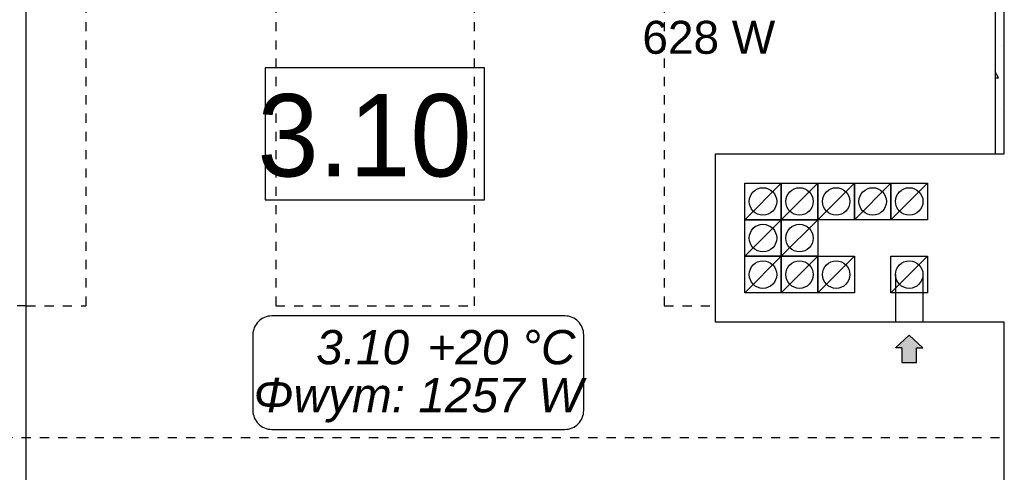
# Model space of a CAD drawing. Header units: millimetres. Extents: x 45180 to 119519, y 31297 to 302414.
# Tile 91 of 97: x 92864 to 98250, y 249520 to 251993. Entities that reach past the tile are written whole.
import ezdxf
from ezdxf.lldxf.tags import DXFTag

# ---------------------------------------------------------------- set-up
doc = ezdxf.new("R2010")
doc.units = ezdxf.units.MM
doc.header["$MEASUREMENT"] = 0
doc.linetypes.add('Hidden Line', pattern=[100, 50, -50])
for name, color, linetype in [('#podkład', 252, 'Continuous'), ('IS_Opisy_działek_Therm', 7, 'SOLID'), ('IS_Text_Konstrukcji', 7, 'Continuous')]:
    doc.layers.add(name, color=color, linetype=linetype)
doc.styles.add('GENERATED_STYLE_4', font='txt')
doc.styles.get("Standard").update_dxf_attribs({"font": 'arial.ttf', "bigfont": 'BIGFONT.SHX'})
tags = doc.linetypes.add('SOLID', pattern=[10, 10, 0]).pattern_tags.tags
tags[6:7] = [DXFTag(74, 4), DXFTag(75, 0), DXFTag(340, '0'), DXFTag(46, 0.0), DXFTag(50, 0.0), DXFTag(44, 0.0), DXFTag(45, 0.0)]
tags[4:5] = [DXFTag(74, 4), DXFTag(75, 0), DXFTag(340, '0'), DXFTag(46, 0.0), DXFTag(50, 0.0), DXFTag(44, 0.0), DXFTag(45, 0.0)]

msp = doc.modelspace()

# ---------------------------------------------------------------- linework, layer by layer
at = {"layer": '#podkład', "linetype": 'Continuous'}
for p, q in [((92900, 249390), (92900, 252680)), ((98200, 252705), (98200, 251260)), ((98250, 251260), (98250, 252705)), ((98250, 251260), (98250, 252680)), ((98235.4, 251849.4), (98235.4, 251849.4)), ((95407.5, 251729.1), (94207.5, 251729.1)), ((94207.5, 251729.1), (94207.5, 251009.1)), ((95407.5, 251009.1), (95407.5, 251729.1)), ((98218.7, 251675.5), (98200, 251707.9)), ((98200, 251675.5), (98218.7, 251675.5)), ((98235.4, 251510), (98235.4, 251510)), ((96670, 251260), (98250, 251260)), ((96670, 250340), (96670, 251260)), ((98200, 251260), (98250, 251260)), ((96830, 250900), (96830, 251100)), ((96830, 251100), (97030, 251100)), ((96830, 250900), (97030, 251100)), ((97030, 251100), (97030, 250900)), ((97030, 250900), (97030, 251100)), ((97030, 251100), (97230, 251100)), ((97030, 250900), (97230, 251100)), ((97230, 250900), (97230, 251100)), ((97230, 251100), (97430, 251100)), ((97230, 250900), (97430, 251100)), ((97230, 251100), (97230, 250900)), ((97430, 251100), (97430, 250900)), ((97430, 250900), (97430, 251100)), ((97430, 251100), (97630, 251100)), ((97430, 250900), (97630, 251100)), ((97630, 250900), (97630, 251100)), ((97630, 250900), (97830, 251100)), ((97630, 251100), (97830, 251100)), ((97630, 251100), (97630, 250900)), ((97830, 251100), (97830, 250900)), ((94207.5, 251009.1), (95407.5, 251009.1)), ((97030, 250900), (96830, 250900)), ((96830, 250700), (96830, 250900)), ((96830, 250900), (97030, 250900)), ((96830, 250700), (97030, 250900)), ((97030, 250700), (97030, 250900)), ((97030, 250700), (97230, 250900)), ((97030, 250900), (97230, 250900)), ((97030, 250900), (97030, 250700)), ((97230, 250900), (97030, 250900)), ((97430, 250900), (97230, 250900)), ((97230, 250900), (97230, 250700)), ((97630, 250900), (97430, 250900)), ((97830, 250900), (97630, 250900)), ((96830, 250500), (96830, 250700)), ((96830, 250700), (97030, 250700)), ((96830, 250500), (97030, 250700)), ((97030, 250700), (96830, 250700)), ((97030, 250700), (97030, 250500)), ((97030, 250500), (97030, 250700)), ((97030, 250700), (97230, 250700)), ((97030, 250500), (97230, 250700)), ((97230, 250700), (97030, 250700)), ((97230, 250700), (97230, 250500)), ((97230, 250500), (97230, 250700)), ((97230, 250700), (97430, 250700)), ((97230, 250500), (97430, 250700)), ((97430, 250700), (97430, 250500)), ((97630, 250500), (97830, 250700)), ((97630, 250700), (97830, 250700)), ((97630, 250500), (97630, 250700)), ((97830, 250700), (97830, 250500)), ((97655, 250600), (97655, 250340)), ((97805, 250600), (97805, 250340)), ((97030, 250500), (96830, 250500)), ((97230, 250500), (97030, 250500)), ((97430, 250500), (97230, 250500)), ((97830, 250500), (97630, 250500)), ((98250, 250340), (96670, 250340)), ((98250, 248390), (98250, 250340)), ((97730, 250270), (97655, 250200)), ((97730, 250270), (97805, 250200)), ((97690, 250200), (97655, 250200)), ((97690, 250200), (97690, 250120)), ((97770, 250200), (97805, 250200)), ((97770, 250120), (97770, 250200)), ((97690, 250120), (97770, 250120))]:
    msp.add_line(p, q, dxfattribs=at)
at = {"layer": '#podkład', "linetype": 'Hidden Line'}
for p, q in [((93225, 252680), (93225, 250430)), ((94265, 252680), (94265, 250430)), ((95350, 252680), (95350, 250430)), ((96390, 252680), (96390, 250430)), ((92900, 250430), (89175, 250430)), ((92900, 250430), (93225, 250430)), ((94265, 250430), (95350, 250430)), ((96390, 250430), (96670, 250430)), ((62874.5, 249710), (98250, 249710))]:
    msp.add_line(p, q, dxfattribs=at)
at = {"layer": '#podkład', "linetype": 'Continuous'}
for centre in [(96930, 251000), (97130, 251000), (97330, 251000), (97530, 251000), (97730, 251000), (96930, 250800), (97130, 250800), (96930, 250600), (97130, 250600), (97330, 250600), (97730, 250600)]:
    msp.add_circle(centre, 75, dxfattribs=at)
at = {"layer": '#podkład', "linetype": 'Continuous', "extrusion": (0, 0, -1)}
for points in [[(-97730, 250270), (-97655, 250200), (-97690, 250200)], [(-97690, 250200), (-97770, 250120), (-97730, 250270)], [(-97730, 250270), (-97770, 250120), (-97770, 250200)], [(-97730, 250270), (-97770, 250200), (-97805, 250200)], [(-97770, 250120), (-97690, 250200), (-97690, 250120)]]:
    msp.add_solid(points, dxfattribs=at)
at = {"layer": 'IS_Text_Konstrukcji', "linetype": 'SOLID', "ltscale": 10}
msp.add_lwpolyline([(94242.8, 249754.3), (95846.2, 249754.3, 0.414214), (95949.5, 249857.6), (95949.5, 250271, 0.414214), (95846.2, 250374.3), (94242.8, 250374.3, 0.414214), (94139.5, 250271), (94139.5, 249857.6, 0.414214), (94242.8, 249754.3)], format="xyb", dxfattribs=at)

# ---------------------------------------------------------------- texts
at = {"layer": '#podkład', "linetype": 'Continuous', "style": 'GENERATED_STYLE_4'}
msp.add_text('3.10', height=450, dxfattribs=at).set_placement((94164.6, 251136.5))
at = {"layer": 'IS_Opisy_działek_Therm', "ltscale": 10, "insert": (96270.2, 251986.7), "char_height": 180, "attachment_point": 1}
msp.add_mtext('\\fArial|b0|i0;628 W', dxfattribs=at)
at = {"layer": 'IS_Text_Konstrukcji', "linetype": 'SOLID', "ltscale": 10, "char_height": 187.2}
for s, insert, attachment_point in [('\\fArial|b0|i1;3.10', (94994.5, 250107.5), 9), ('\\fArial|b0|i1;+20 °C', (95094.5, 250107.5), 7), ('\\fArial|b0|i1;Φwym: 1257 W', (95044.5, 250035.5), 2)]:
    msp.add_mtext(s, dxfattribs=dict(at, insert=insert, attachment_point=attachment_point))

doc.saveas('drawing.dxf')
